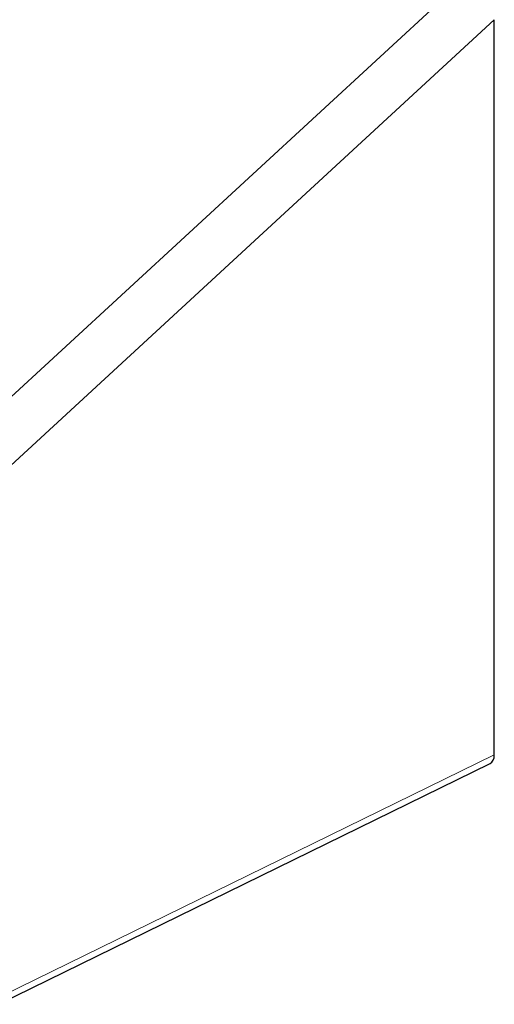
# Model space of a CAD drawing. Header units: millimetres. Extents: x 8 to 949, y 12 to 889.
# Tile 50 of 256: x 923 to 949, y 82 to 136. Entities that reach past the tile are written whole.
import ezdxf

# ---------------------------------------------------------------- set-up
doc = ezdxf.new("R2010")
doc.units = ezdxf.units.MM

msp = doc.modelspace()

# ---------------------------------------------------------------- linework, layer by layer
at = {"color": 252, "linetype": 'Continuous', "lineweight": 0}
for p, q in [((919.809, 113.474), (947.405, 138.883)), ((948.78, 136.382), (921.633, 111.386)), ((921.633, 82.591), (948.78, 95.874))]:
    msp.add_line(p, q, dxfattribs=at)
at = {"color": 7, "linetype": 'Continuous', "lineweight": 30}
for p, q in [((948.78, 95.874), (948.78, 136.382)), ((921.426, 82.133), (948.553, 95.406))]:
    msp.add_line(p, q, dxfattribs=at)
msp.add_ellipse((948.071, 96.283), major_axis=(-0.503, 0.866), ratio=0.577375, start_param=3.100291, end_param=3.923679, dxfattribs=at)

doc.saveas('drawing.dxf')
